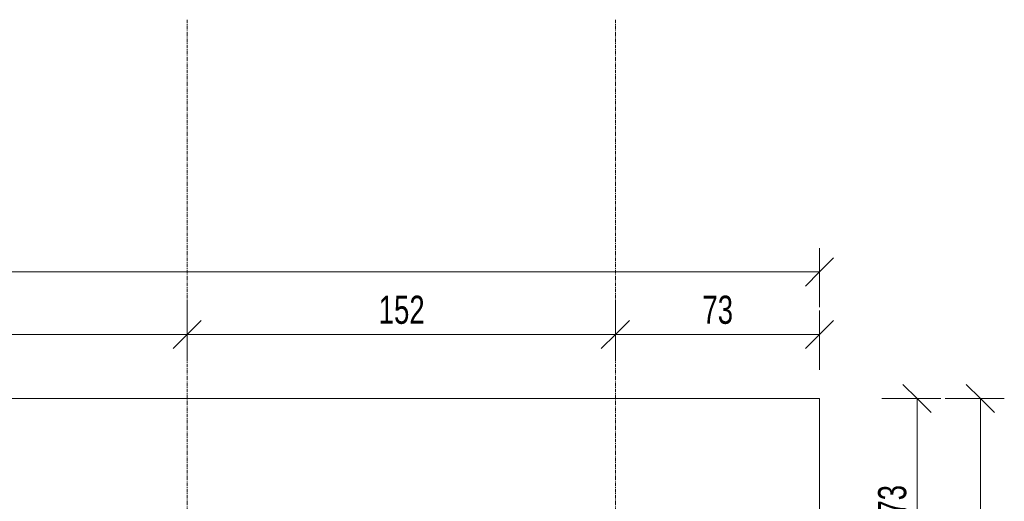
# Model space of a CAD drawing. Header units: millimetres. Extents: x -11210 to 34147, y -5506 to 4553.
# Tile 25 of 33: x 19933 to 23429, y 2841 to 4553. Entities that reach past the tile are written whole.
import ezdxf

# ---------------------------------------------------------------- set-up
doc = ezdxf.new("R2010")
doc.units = ezdxf.units.MM
doc.linetypes.add('Linia siatki', pattern=[22.225, 12.7, -3.175, 3.175, -3.175])
for name, color, linetype, lineweight in [('A-ANNO-DIMS', 211, 'Continuous', 9), ('A-ANNO-DIMS-50', 211, 'Continuous', 9), ('S-FNDN', 32, 'Continuous', 15), ('S-GRID', 1, 'Continuous', 9)]:
    doc.layers.add(name, color=color, linetype=linetype, lineweight=lineweight)
doc.styles.add('Arial_I', font='arial.ttf', dxfattribs={"width": 0.7, "height": 100})
doc.dimstyles.new('BP_Przekątna_2mm_wymiar', dxfattribs={"dimscale": 304.8, "dimtxt": 102.02594, "dimasz": 0.328084, "dimexe": 0.278871, "dimexo": 0.0625, "dimgap": 0.032808, "dimtad": 1, "dimdec": 0, "dimlfac": 0.1, "dimzin": 0, "dimdsep": 46, "dimtxsty": 'Arial_I', "dimblk1": 'OBLIQUE', "dimblk2": 'OBLIQUE', "dimsah": 1, "dimcen": 0.09, "dimazin": 0, "dimtfac": 1, "dimtdec": 4, "dimtix": 1, "dimtmove": 0, "dimatfit": 3, "dimfxl": 0.410105, "dimfxlon": 1, "dimtvp": 1, "dimtolj": 1, "dimtzin": 0, "dimarcsym": 2})

# ---------------------------------------------------------------- blocks, each defined once
blk = doc.blocks.new('PF-1 - PF-1-624972--1_20 Kopia 1')
at = {"layer": 'S-FNDN', "lineweight": 9}
for p, q in [((-2840.7, 3206.5), (-9790.7, 3206.5)), ((-2840.7, -3743.5), (-2840.7, 3206.5))]:
    blk.add_line(p, q, dxfattribs=at)
blk = doc.blocks.new('DIMBLOCK261--1_20 Kopia 1')
at = {"layer": 'A-ANNO-DIMS-50', "lineweight": 18}
for p, q in [((23118.7, 3206.5), (23068.7, 3256.5)), ((23118.7, 3206.5), (23168.7, 3156.5)), ((23118.7, 2481.5), (23068.7, 2531.5)), ((23118.7, 2481.5), (23168.7, 2431.5))]:
    blk.add_line(p, q, dxfattribs=at)
at = {"layer": 'A-ANNO-DIMS-50'}
for p, q in [((23118.7, 3206.5), (22993.7, 3206.5)), ((23118.7, 2481.5), (23118.7, 3206.5)), ((23118.7, 3206.5), (23203.7, 3206.5)), ((23118.7, 2481.5), (22993.7, 2481.5)), ((23118.7, 2481.5), (23203.7, 2481.5))]:
    blk.add_line(p, q, dxfattribs=at)
at = {"layer": 'A-ANNO-DIMS-50', "color": 0, "insert": (22980.4, 2790.6), "char_height": 100, "width": 128.082, "attachment_point": 1, "rotation": 90, "line_spacing_factor": 0.941778, "style": 'Arial_I'}
blk.add_mtext('73', dxfattribs=at)
blk = doc.blocks.new('_Oblique')
at = {"color": 0, "linetype": 'ByBlock', "lineweight": -2}
blk.add_line((-0.5, -0.5), (0.5, 0.5), dxfattribs=at)
blk = doc.blocks.new('DIMBLOCK262--1_20 Kopia 1')
at = {"layer": 'A-ANNO-DIMS-50', "lineweight": 18}
for p, q in [((23343.6, 3206.5), (23293.6, 3256.5)), ((23343.6, 3206.5), (23393.6, 3156.5)), ((23343.6, -3743.5), (23293.6, -3693.5)), ((23343.6, -3743.5), (23393.6, -3793.5))]:
    blk.add_line(p, q, dxfattribs=at)
at = {"layer": 'A-ANNO-DIMS-50'}
for p, q in [((23343.6, 3206.5), (23218.6, 3206.5)), ((23343.6, 3206.5), (23343.6, -3743.5)), ((23343.6, 3206.5), (23428.6, 3206.5)), ((23343.6, -3743.5), (23218.6, -3743.5)), ((23343.6, -3743.5), (23428.6, -3743.5))]:
    blk.add_line(p, q, dxfattribs=at)
at = {"layer": 'A-ANNO-DIMS-50', "color": 0, "insert": (23205.3, -348.5), "char_height": 100, "width": 192.123, "attachment_point": 1, "rotation": 90, "line_spacing_factor": 0.941778, "style": 'Arial_I'}
blk.add_mtext('695', dxfattribs=at)
blk = doc.blocks.new('DIMBLOCK265--1_20 Kopia 1')
at = {"layer": 'A-ANNO-DIMS-50'}
for p, q in [((18067.6, 3433.9), (18067.6, 3558.9)), ((20527.6, 3433.9), (20527.6, 3558.9)), ((18067.6, 3433.9), (20527.6, 3433.9)), ((18067.6, 3433.9), (18067.6, 3348.9)), ((20527.6, 3433.9), (20527.6, 3348.9))]:
    blk.add_line(p, q, dxfattribs=at)
at = {"layer": 'A-ANNO-DIMS-50', "lineweight": 18}
for p, q in [((18067.6, 3433.9), (18117.6, 3483.9)), ((20527.6, 3433.9), (20577.6, 3483.9)), ((18067.6, 3433.9), (18017.6, 3383.9)), ((20527.6, 3433.9), (20477.6, 3383.9))]:
    blk.add_line(p, q, dxfattribs=at)
at = {"layer": 'A-ANNO-DIMS-50', "color": 0, "insert": (19217.5, 3572.1), "char_height": 100, "width": 192.123, "attachment_point": 1, "line_spacing_factor": 0.941778, "style": 'Arial_I'}
blk.add_mtext('246', dxfattribs=at)
blk = doc.blocks.new('DIMBLOCK266--1_20 Kopia 1')
at = {"layer": 'A-ANNO-DIMS-50'}
for p, q in [((20527.6, 3433.9), (20527.6, 3558.9)), ((22047.6, 3433.9), (22047.6, 3558.9)), ((20527.6, 3433.9), (22047.6, 3433.9)), ((20527.6, 3433.9), (20527.6, 3348.9)), ((22047.6, 3433.9), (22047.6, 3348.9))]:
    blk.add_line(p, q, dxfattribs=at)
at = {"layer": 'A-ANNO-DIMS-50', "lineweight": 18}
for p, q in [((20527.6, 3433.9), (20577.6, 3483.9)), ((22047.6, 3433.9), (22097.6, 3483.9)), ((20527.6, 3433.9), (20477.6, 3383.9)), ((22047.6, 3433.9), (21997.6, 3383.9))]:
    blk.add_line(p, q, dxfattribs=at)
at = {"layer": 'A-ANNO-DIMS-50', "color": 0, "insert": (21207.5, 3572.1), "char_height": 100, "width": 192.123, "attachment_point": 1, "line_spacing_factor": 0.941778, "style": 'Arial_I'}
blk.add_mtext('152', dxfattribs=at)
blk = doc.blocks.new('DIMBLOCK267--1_20 Kopia 1')
at = {"layer": 'A-ANNO-DIMS-50'}
for p, q in [((22047.6, 3433.9), (22047.6, 3558.9)), ((22772.6, 3433.9), (22772.6, 3518.9)), ((22047.6, 3433.9), (22772.6, 3433.9)), ((22047.6, 3433.9), (22047.6, 3348.9)), ((22772.6, 3433.9), (22772.6, 3308.9))]:
    blk.add_line(p, q, dxfattribs=at)
at = {"layer": 'A-ANNO-DIMS-50', "lineweight": 18}
for p, q in [((22047.6, 3433.9), (22097.6, 3483.9)), ((22772.6, 3433.9), (22822.6, 3483.9)), ((22047.6, 3433.9), (21997.6, 3383.9)), ((22772.6, 3433.9), (22722.6, 3383.9))]:
    blk.add_line(p, q, dxfattribs=at)
at = {"layer": 'A-ANNO-DIMS-50', "color": 0, "insert": (22356.7, 3572.1), "char_height": 100, "width": 128.082, "attachment_point": 1, "line_spacing_factor": 0.941778, "style": 'Arial_I'}
blk.add_mtext('73', dxfattribs=at)
blk = doc.blocks.new('DIMBLOCK268--1_20 Kopia 1')
at = {"layer": 'A-ANNO-DIMS-50'}
for p, q in [((15822.6, 3656.3), (15822.6, 3741.3)), ((22772.6, 3656.3), (22772.6, 3741.3)), ((15822.6, 3656.3), (22772.6, 3656.3)), ((15822.6, 3656.3), (15822.6, 3531.3)), ((22772.6, 3656.3), (22772.6, 3531.3))]:
    blk.add_line(p, q, dxfattribs=at)
at = {"layer": 'A-ANNO-DIMS-50', "lineweight": 18}
for p, q in [((15822.6, 3656.3), (15872.6, 3706.3)), ((22772.6, 3656.3), (22822.6, 3706.3)), ((15822.6, 3656.3), (15772.6, 3606.3)), ((22772.6, 3656.3), (22722.6, 3606.3))]:
    blk.add_line(p, q, dxfattribs=at)
at = {"layer": 'A-ANNO-DIMS-50', "color": 0, "insert": (19217.5, 3794.5), "char_height": 100, "width": 192.123, "attachment_point": 1, "line_spacing_factor": 0.941778, "style": 'Arial_I'}
blk.add_mtext('695', dxfattribs=at)

msp = doc.modelspace()

# ---------------------------------------------------------------- linework, layer by layer
at = {"layer": 'S-GRID', "linetype": 'Linia siatki'}
for p, q in [((20527.6, 4552.8), (20527.6, -5018.9)), ((22047.6, 4552.8), (22047.6, -5018.9))]:
    msp.add_line(p, q, dxfattribs=at)

# ---------------------------------------------------------------- block references
at = {"layer": 'S-FNDN', "lineweight": 9}
msp.add_blockref('PF-1 - PF-1-624972--1_20 Kopia 1', (25613.3, 0), dxfattribs=at)

# ---------------------------------------------------------------- dimensions: what is measured, and where the dimension line sits
at = {"layer": 'A-ANNO-DIMS'}
for base, p1, p2, override, picture, middle in [((22772.6, 3656.3), (15822.6, 3531.3), (22772.6, 3531.3), {"dimpost": '<>', "dimfxl": 6950}, 'DIMBLOCK268--1_20 Kopia 1', (19297.6, 3717.3)), ((20527.6, 3433.9), (18067.6, 3558.9), (20527.6, 3558.9), {"dimpost": '<>', "dimfxl": 2460}, 'DIMBLOCK265--1_20 Kopia 1', (19297.6, 3494.9)), ((22047.6, 3433.9), (20527.6, 3558.9), (22047.6, 3558.9), {"dimpost": '<>', "dimfxl": 1520}, 'DIMBLOCK266--1_20 Kopia 1', (21287.6, 3494.9)), ((22772.5879996, 3433.8561368), (22047.5879996, 3558.8561368), (22772.5879996, 3308.8561368), {"dimpost": '<>', "dimfxl": 766.893083}, 'DIMBLOCK267--1_20 Kopia 1', (22410.0879996, 3494.9134358))]:
    dim = msp.add_linear_dim(base=base, p1=p1, p2=p2, dimstyle='BP_Przekątna_2mm_wymiar', override=override, dxfattribs=at)
    dim.commit()
    dim.dimension.update_dxf_attribs({"geometry": picture, "text_midpoint": middle})
for base, p1, p2, override, picture, middle in [((23118.6680668, 3206.5156153), (22993.6680668, 2481.5156153), (22993.6680668, 3206.5156153), {"dimpost": '<>', "dimfxl": 725}, 'DIMBLOCK261--1_20 Kopia 1', (23057.6107678, 2844.0156153)), ((23343.6, -3743.5), (23218.6, 3206.5), (23218.6, -3743.5), {"dimpost": '<>', "dimfxl": 6950}, 'DIMBLOCK262--1_20 Kopia 1', (23282.5, -268.5))]:
    dim = msp.add_linear_dim(base=base, p1=p1, p2=p2, angle=90, dimstyle='BP_Przekątna_2mm_wymiar', override=override, dxfattribs=at)
    dim.commit()
    dim.dimension.update_dxf_attribs({"geometry": picture, "text_midpoint": middle})

doc.saveas('drawing.dxf')
